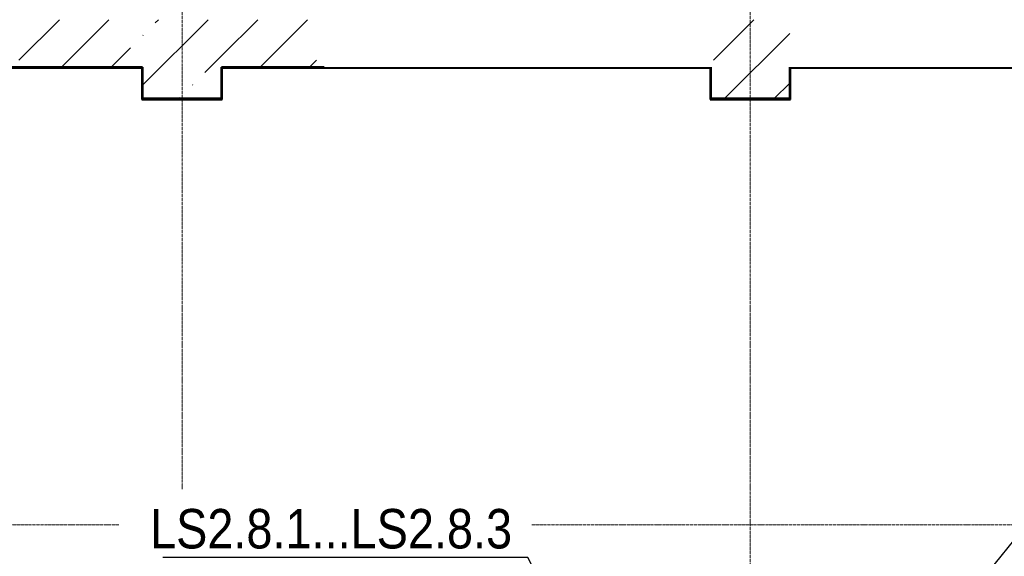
# Model space of a CAD drawing. Header units: millimetres. Extents: x 2069 to 83669, y 801 to 118701.
# Tile 35 of 145: x 16428 to 22667, y 54455 to 57854. Entities that reach past the tile are written whole.
import ezdxf
from ezdxf import colors
from ezdxf.entities.mleader import LeaderData, LeaderLine
from ezdxf.math import Vec2, Vec3

# ---------------------------------------------------------------- set-up
doc = ezdxf.new("R2010")
doc.units = ezdxf.units.MM
doc.linetypes.add('ADSK_Линия сетки', pattern=[25, 20, -2.5, 0, -2.5])
for name, color, linetype, lineweight in [('КИП_выноска', 6, 'Continuous', 25), ('Несущие колонны', 7, 'Continuous', 18), ('Оси', 7, 'Continuous', 9), ('Стены разрез', 7, 'Continuous', 40)]:
    doc.layers.add(name, color=color, linetype=linetype, lineweight=lineweight)
doc.styles.add('Arial', font='arial.ttf', dxfattribs={"width": 0.85, "height": 350})
pattern_1 = [(45, (0, 0), (-314.308964, 314.308964), []), (45, (314.3, 0), (-314.308964, 314.308964), [555.625, -111.125, 3.353, -107.772])]

# ---------------------------------------------------------------- blocks, each defined once
blk = doc.blocks.new('135_SLK_GD_AR_rvt-1-Оборудование_B2_-11_400__На лист секция 6_-11_400')
at = {"layer": 'Стены разрез', "color": 253, "true_color": 0xaaaaaa}
for p, q in [((-13041064.7, -9233300.3), (-13042359.7, -9233300.3)), ((-13042354.7, -9233305.3), (-13041064.7, -9233305.3)), ((-13041059.7, -9233300.3), (-13041064.7, -9233300.3)), ((-13041064.7, -9233305.3), (-13041064.7, -9233500.3)), ((-13041059.7, -9233500.3), (-13041059.7, -9233300.3)), ((-13040559.7, -9233300.3), (-13040559.7, -9233500.3)), ((-13040554.7, -9233300.3), (-13040559.7, -9233300.3)), ((-13040309.7, -9233300.3), (-13040554.7, -9233300.3)), ((-13040554.7, -9233505.3), (-13040554.7, -9233305.3)), ((-13040554.7, -9233305.3), (-13040309.7, -9233305.3)), ((-13039909.7, -9233300.3), (-13040309.7, -9233300.3)), ((-13040309.7, -9233305.3), (-13039909.7, -9233305.3)), ((-13039909.7, -9233305.3), (-13037464.7, -9233305.3)), ((-13037464.7, -9233305.3), (-13037464.7, -9233500.3)), ((-13037459.7, -9233500.3), (-13037459.7, -9233300.3)), ((-13036959.7, -9233300.3), (-13036959.7, -9233305.3)), ((-13036959.7, -9233305.3), (-13036959.7, -9233500.3)), ((-13036954.7, -9233305.3), (-13033864.7, -9233305.3)), ((-13036954.7, -9233505.3), (-13036954.7, -9233305.3)), ((-13041064.7, -9233500.3), (-13041064.7, -9233505.3)), ((-13041064.7, -9233505.3), (-13040559.7, -9233505.3)), ((-13040559.7, -9233500.3), (-13041059.7, -9233500.3)), ((-13040559.7, -9233505.3), (-13040554.7, -9233505.3)), ((-13037464.7, -9233500.3), (-13037464.7, -9233505.3)), ((-13037464.7, -9233505.3), (-13036959.7, -9233505.3)), ((-13036959.7, -9233500.3), (-13037459.7, -9233500.3)), ((-13036959.7, -9233505.3), (-13036954.7, -9233505.3))]:
    blk.add_line(p, q, dxfattribs=at)
blk = doc.blocks.new('135_SLK_K1-2-3_KR_rvt-1-Оборудование_B2_-11_400__На лист секция 6_-11_400')
at = {"layer": 'Несущие колонны', "lineweight": 9, "true_color": 0xaaaaaa}
h = blk.add_hatch(dxfattribs=at)
h.set_pattern_fill('FP_6', color=253, style=0, pattern_type=2)
h.set_pattern_definition(pattern_1)
h.paths.add_polyline_path([(-13041059.7, -9233500.3), (-13040559.7, -9233500.3), (-13040559.7, -9233000.3), (-13041059.7, -9233000.3), (-13041059.7, -9233300.3)])
h = blk.add_hatch(dxfattribs=at)
h.set_pattern_fill('FP_6', color=253, style=0, pattern_type=2)
h.set_pattern_definition(pattern_1)
h.paths.add_polyline_path([(-13037203.2, -9233500.3), (-13036959.7, -9233500.3), (-13036959.7, -9233000.3), (-13037459.7, -9233000.3), (-13037459.7, -9233500.3)])
at = {"layer": 'Стены разрез', "lineweight": 9, "true_color": 0xaaaaaa}
h = blk.add_hatch(dxfattribs=at)
h.set_pattern_fill('FP_6', color=253, style=0, pattern_type=2)
h.set_pattern_definition(pattern_1)
h.paths.add_polyline_path([(-13041059.7, -9233300.3), (-13041059.7, -9233000.3), (-13042359.7, -9233000.3), (-13042359.7, -9233300.3)])
h = blk.add_hatch(dxfattribs=at)
h.set_pattern_fill('FP_6', color=253, style=0, pattern_type=2)
h.set_pattern_definition(pattern_1)
h.paths.add_polyline_path([(-13039909.7, -9233300.3), (-13039909.7, -9233000.3), (-13040559.7, -9233000.3), (-13040559.7, -9233300.3)])
at = {"layer": 'Несущие колонны', "color": 253, "lineweight": 40, "true_color": 0xaaaaaa}
for p, q in [((-13041059.7, -9233300.3), (-13041059.7, -9233500.3)), ((-13040559.7, -9233500.3), (-13040559.7, -9233300.3)), ((-13037459.7, -9233300.3), (-13037459.7, -9233500.3)), ((-13036959.7, -9233500.3), (-13036959.7, -9233300.3)), ((-13041059.7, -9233500.3), (-13040559.7, -9233500.3)), ((-13037459.7, -9233500.3), (-13036959.7, -9233500.3))]:
    blk.add_line(p, q, dxfattribs=at)
at = {"layer": 'Стены разрез', "color": 253, "true_color": 0xaaaaaa}
for p, q in [((-13042359.7, -9233300.3), (-13041059.7, -9233300.3)), ((-13040559.7, -9233300.3), (-13039909.7, -9233300.3))]:
    blk.add_line(p, q, dxfattribs=at)
blk = doc.blocks.new('A$C946fac60')
at = {"layer": 'Оси', "color": 253, "linetype": 'ADSK_Линия сетки', "true_color": 0xaaaaaa}
for p, q in [((14502.7, 800), (14502.7, 90869.8)), ((18102.7, 800), (18102.7, 90869.8)), ((78533.6, 31831.6), (800, 31831.6))]:
    blk.add_line(p, q, dxfattribs=at)
at = {"lineweight": 5}
for name in ['135_SLK_GD_AR_rvt-1-Оборудование_B2_-11_400__На лист секция 6_-11_400', '135_SLK_K1-2-3_KR_rvt-1-Оборудование_B2_-11_400__На лист секция 6_-11_400']:
    blk.add_blockref(name, (13055312.4, 9268031.9), dxfattribs=at)
blk = doc.blocks.new('_None')

msp = doc.modelspace()

# ---------------------------------------------------------------- block references
msp.add_blockref('A$C946fac60', (2954.3, 22822.3))

# ---------------------------------------------------------------- next in the draw order: leaders
at = {"layer": 'КИП_выноска'}
ml = msp.add_multileader_mtext('Standard', dxfattribs=at)
ml.set_content('ШУ-ДН2.8', color=256, style='Arial')
ml.set_leader_properties(color=256, linetype='ByLayer', lineweight=-1)
ml.set_arrow_properties(name='NONE')
ml.build(insert=Vec2(0, 0))
ml.multileader.update_dxf_attribs({"has_dogleg": 0, "text_left_attachment_type": 6, "text_right_attachment_type": 6, "dogleg_length": 0.5, "arrow_head_size": 300})
ctx = ml.context
ctx.base_point, ctx.char_height, ctx.arrow_head_size, ctx.landing_gap_size, ctx.plane_origin = Vec3(22807, 54653.9), 250, 300, 100, Vec3(18743.1, 50166.8)
ctx.left_attachment, ctx.right_attachment = 6, 6
notes = []
notes.append((ctx, [(0, (1, 1, 0), (22806.5, 54653.9), (1, 0), 0.5, [(0, [(21281.3, 52782.8)], 0, [])])]))
ctx.mtext.insert, ctx.mtext.flow_direction = Vec3(22907, 54962.2), 5
ctx.mtext.has_bg_fill, ctx.mtext.bg_color, ctx.mtext.bg_scale_factor, ctx.mtext.bg_transparency, ctx.mtext.use_window_bg_color = 1, -1027028792, 1.5, 0, 1
ml = msp.add_multileader_mtext('Standard', dxfattribs=at)
ml.set_content('LS2.8.1...LS2.8.3\\PДН2.8', color=256, style='Arial')
ml.set_leader_properties(color=256, linetype='ByLayer', lineweight=-1)
ml.set_arrow_properties(name='NONE')
ml.build(insert=Vec2(0, 0))
ml.multileader.update_dxf_attribs({"has_dogleg": 0, "text_left_attachment_type": 6, "text_right_attachment_type": 6, "dogleg_length": 0.5, "arrow_head_size": 300})
ctx = ml.context
ctx.base_point, ctx.char_height, ctx.arrow_head_size, ctx.landing_gap_size, ctx.plane_origin = Vec3(17189.1, 54446.9), 250, 300, 100, Vec3(22319.9, 51889.3)
ctx.left_attachment, ctx.right_attachment, ctx.text_align_type = 6, 6, 2
notes.append((ctx, [(1, (1, 1, 0), (19648.5, 54446.9), (-1, 0), 0.5, [(0, [(20634.9, 52505.4)], 0, [])])]))
ctx.mtext.insert, ctx.mtext.width, ctx.mtext.alignment, ctx.mtext.flow_direction = Vec3(19548, 54755.2), 2365.858, 3, 5
ctx.mtext.has_bg_fill, ctx.mtext.bg_color, ctx.mtext.bg_scale_factor, ctx.mtext.bg_transparency, ctx.mtext.use_window_bg_color = 1, -1027028792, 1.5, 0, 1
for ctx, leaders in notes:
    for number, flags, end, landing, length, lines in leaders:
        leader = LeaderData()
        leader.index, (leader.has_last_leader_line, leader.has_dogleg_vector, leader.attachment_direction) = number, flags
        leader.last_leader_point, leader.dogleg_vector, leader.dogleg_length = Vec3(end), Vec3(landing), length
        for number, points, colour, breaks in lines:
            line = LeaderLine()
            line.index, line.vertices, line.color, line.breaks = number, Vec3.list(points), colors.encode_raw_color(colour), breaks
            leader.lines.append(line)
        ctx.leaders.append(leader)

doc.saveas('drawing.dxf')
